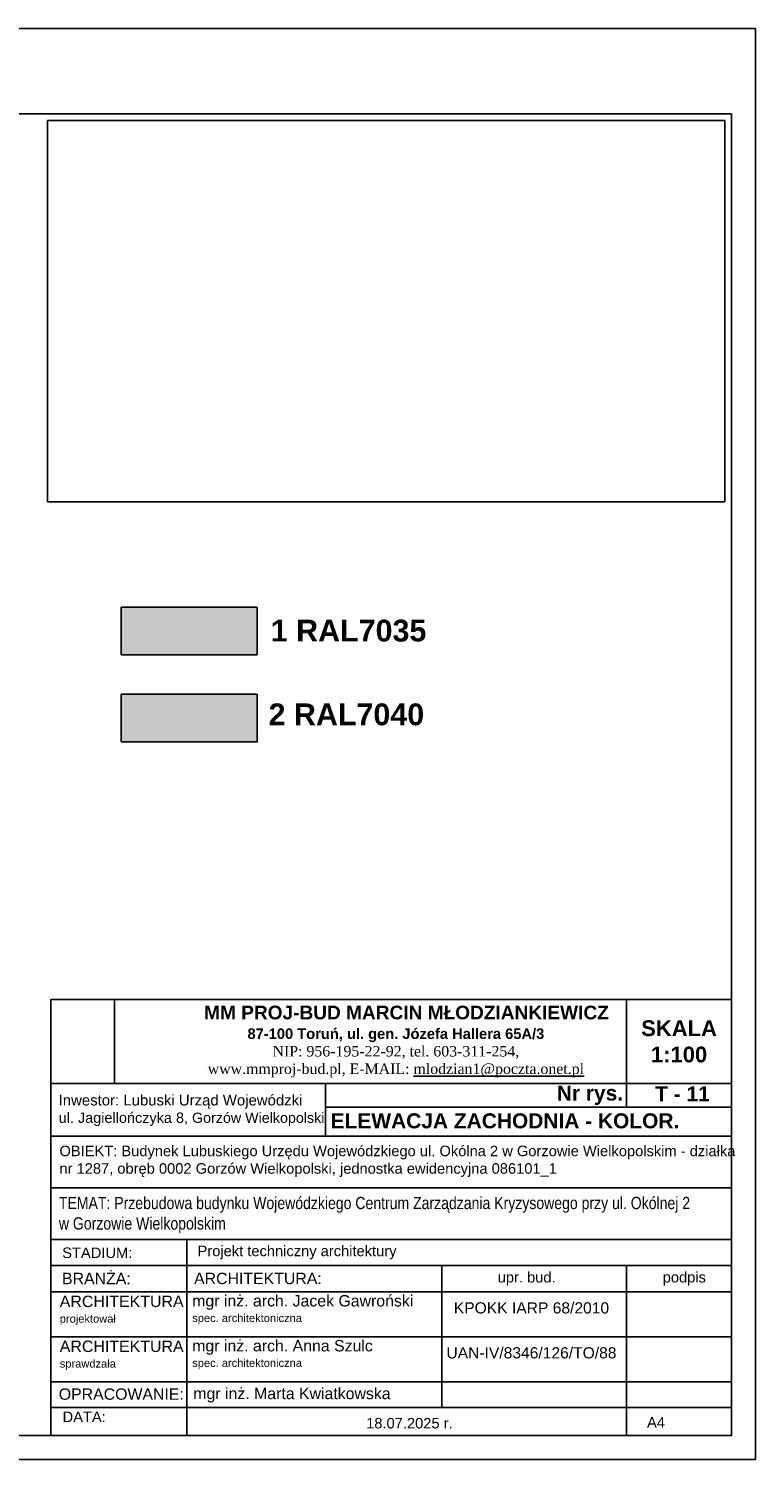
# Model space of a CAD drawing. Header units: millimetres. Extents: x 11979 to 37895, y 18730 to 47884.
# Tile 84 of 256: x 31388 to 32456, y 30499 to 32599. Entities that reach past the tile are written whole.
import ezdxf

# ---------------------------------------------------------------- set-up
doc = ezdxf.new("R2010")
doc.units = ezdxf.units.MM
doc.linetypes.add('DASHED', pattern=[19.05, 12.7, -6.35])
for name, color, linetype in [('-LI-WIDOK', 2, 'Continuous'), ('-RAMKA', 2, 'Continuous'), ('-WYMIAR', 8, 'Continuous'), ('0-RAMKA-1', 2, 'Continuous'), ('_PROJEKTOWANE', 5, 'Continuous'), ('KRESKOWANIE', 8, 'Continuous'), ('PATTERN_CLASS', 7, 'Continuous')]:
    doc.layers.add(name, color=color, linetype=linetype)
doc.layers.add('CIENKA - PRZERYWANA', color=1, linetype='DASHED', lineweight=18)
doc.styles.add('ARIAL', font='arial.ttf', dxfattribs={"height": 0.5})
picture_1 = doc.add_image_def('image2.jpg', size_in_pixel=(3264, 1836))
picture_2 = doc.add_image_def('image6.jpg', size_in_pixel=(2304, 3037))

# ---------------------------------------------------------------- blocks, each defined once
blk = doc.blocks.new('FRWERFRWFSDWR')
at = {"layer": '-RAMKA', "color": 8}
for p, q in [((7167.9, 12472.2), (10137.9, 12472.2)), ((10137.9, 12472.2), (10137.9, 10372.2)), ((7167.9, 10372.2), (10137.9, 10372.2))]:
    blk.add_line(p, q, dxfattribs=at)
at = {"layer": '-RAMKA', "color": 2}
for p, q in [((10102.9, 12347.2), (7202.9, 12347.2)), ((7202.9, 10407.2), (10102.9, 10407.2))]:
    blk.add_line(p, q, dxfattribs=at)
at = {"layer": '-RAMKA'}
blk.add_line((10102.9, 10407.2), (10102.9, 12347.2), dxfattribs=at)

msp = doc.modelspace()

# ---------------------------------------------------------------- hatches: boundary and pattern name
at = {"layer": '-LI-WIDOK', "true_color": 0xa9cbea}
h = msp.add_hatch(color=151, dxfattribs=at)
h.dxf.hatch_style = 1
h.paths.add_polyline_path([(30218.7, 31323.58), (30166.2, 31323.58), (30166.2, 31260.58), (30218.7, 31260.58)])
h.paths.add_polyline_path([(30218.7, 31390.58), (30166.2, 31390.58), (30166.2, 31327.58), (30218.7, 31327.58)])
h.paths.add_polyline_path([(30279.2, 31390.58), (30226.7, 31390.58), (30226.7, 31327.58), (30279.2, 31327.58)])
h.paths.add_polyline_path([(30279.2, 31323.58), (30226.7, 31323.58), (30226.7, 31260.58), (30279.2, 31260.58)])
h.paths.add_polyline_path([(31927.93, 31083.98), (32012.02, 31083.98), (32012.02, 31106.65), (31927.93, 31106.65)], flags=9)
h.paths.add_polyline_path([(31928.69, 31185.43), (32012.77, 31185.43), (32012.77, 31208.1), (31928.69, 31208.1)], flags=9)
h.paths.add_polyline_path([(30214.96, 30785.86), (30381.36, 30785.86), (30381.36, 30811.46), (30214.96, 30811.46)], flags=9)
h.paths.add_polyline_path([(31796.68, 30656.23), (31884.4, 30656.23), (31884.4, 30672.13), (31796.68, 30672.13)], flags=9)
h.paths.add_polyline_path([(31721.76, 30655.41), (31772.32, 30655.41), (31772.32, 30671.3), (31721.76, 30671.3)], flags=9)
h.paths.add_polyline_path([(31716.15, 30633.55), (31786.42, 30633.55), (31786.42, 30654.91), (31716.15, 30654.91)], flags=9)
h.paths.add_polyline_path([(32011.48, 30636.47), (32123.12, 30636.47), (32123.12, 30652.45), (32011.48, 30652.45)], flags=9)
h.paths.add_polyline_path([(31794.18, 30631.93), (31933.34, 30631.93), (31933.34, 30656.49), (31794.18, 30656.49)], flags=9)
h.paths.add_polyline_path([(30738.25, 31810.85), (30754.7, 31810.85), (30754.7, 31827.31), (30738.25, 31827.31)], flags=9)
h.paths.add_polyline_path([(30761.2, 31806.19), (30807.22, 31806.19), (30807.22, 31829.04), (30761.2, 31829.04)], flags=9)
h.paths.add_polyline_path([(30410.02, 32227.79), (30426.48, 32227.79), (30426.48, 32244.25), (30410.02, 32244.25)], flags=9)
h.paths.add_polyline_path([(30198.54, 32277.79), (30215, 32277.79), (30215, 32294.25), (30198.54, 32294.25)], flags=9)
h.paths.add_polyline_path([(30216.31, 32273.12), (30272.69, 32273.12), (30272.69, 32295.98), (30216.31, 32295.98)], flags=9)
h.paths.add_polyline_path([(31808.63, 30810.21), (32125.34, 30810.21), (32125.34, 30869.08), (31808.63, 30869.08)], flags=9)
h.paths.add_polyline_path([(31719.36, 30594.25), (31763.98, 30594.25), (31763.98, 30605.38), (31719.36, 30605.38)], flags=9)
h.paths.add_polyline_path([(31914.26, 30768.51), (32102.46, 30768.51), (32102.46, 30791.18), (31914.26, 30791.18)], flags=9)
h.paths.add_polyline_path([(31794.86, 30608.28), (31917.98, 30608.28), (31917.98, 30632.16), (31794.86, 30632.16)], flags=9)
h.paths.add_polyline_path([(31716.2, 30774.49), (31899.17, 30774.49), (31899.17, 30803.67), (31716.2, 30803.67)], flags=9)
h.paths.add_polyline_path([(31941.92, 30566.53), (32009.29, 30566.53), (32009.29, 30582.43), (31941.92, 30582.43)], flags=9)
h.paths.add_polyline_path([(32172.62, 30787.55), (32202.88, 30787.55), (32202.88, 30810.21), (32172.62, 30810.21)], flags=9)
h.paths.add_polyline_path([(32149.24, 30567.19), (32196.25, 30567.19), (32196.25, 30583.09), (32149.24, 30583.09)], flags=9)
h.paths.add_polyline_path([(31717.65, 30746.85), (32174.92, 30746.85), (32174.92, 30762.74), (31717.65, 30762.74)], flags=9)
h.paths.add_polyline_path([(31713.29, 30696.74), (32206.31, 30696.74), (32206.31, 30731.74), (31713.29, 30731.74)], flags=9)
h.paths.add_polyline_path([(31717.66, 30609.63), (31784.56, 30609.63), (31784.56, 30630.99), (31717.66, 30630.99)], flags=9)
h.paths.add_polyline_path([(32039.83, 30657.3), (32086.22, 30657.3), (32086.22, 30673.19), (32039.83, 30673.19)], flags=9)
h.paths.add_polyline_path([(32081.13, 30789.09), (32135.32, 30789.09), (32135.32, 30811.76), (32081.13, 30811.76)], flags=9)
h.paths.add_polyline_path([(31795.91, 30675.51), (31893.18, 30675.51), (31893.18, 30691.4), (31795.91, 30691.4)], flags=9)
h.paths.add_polyline_path([(32160.75, 30657.3), (32196.36, 30657.3), (32196.36, 30673.19), (32160.75, 30673.19)], flags=9)
h.paths.add_polyline_path([(31792.82, 30591.94), (31907.88, 30591.94), (31907.88, 30606.25), (31792.82, 30606.25)], flags=9)
h.paths.add_polyline_path([(31065.13, 31255.89), (31109.93, 31255.89), (31109.93, 31278.75), (31065.13, 31278.75)], flags=9)
h.paths.add_polyline_path([(31041.57, 31260.56), (31058.03, 31260.56), (31058.03, 31277.02), (31041.57, 31277.02)], flags=9)
h.paths.add_polyline_path([(32012.39, 30612.3), (32115, 30612.3), (32115, 30628.27), (32012.39, 30628.27)], flags=9)
h.paths.add_polyline_path([(31719.37, 30675.28), (31774.72, 30675.28), (31774.72, 30691.18), (31719.37, 30691.18)], flags=9)
h.paths.add_polyline_path([(31719.32, 30571.19), (31754.91, 30571.19), (31754.91, 30587.09), (31719.32, 30587.09)], flags=9)
h.paths.add_polyline_path([(32143.85, 30816.7), (32205.31, 30816.7), (32205.31, 30859.88), (32143.85, 30859.88)], flags=9)
h.paths.add_polyline_path([(30427.79, 32223.12), (30484.18, 32223.12), (30484.18, 32245.98), (30427.79, 32245.98)], flags=9)
h.paths.add_polyline_path([(31718.9, 30724.59), (31762.27, 30724.59), (31762.27, 30740.49), (31718.9, 30740.49)], flags=9)
at = {"layer": '-LI-WIDOK', "true_color": 0xd7d6d5}
h = msp.add_hatch(color=254, dxfattribs=at)
h.dxf.hatch_style = 1
h.paths.add_polyline_path([(31724.11, 31680), (31724.11, 31750), (31524.11, 31750), (31524.11, 31740), (31524.11, 31680)])
at = {"layer": 'CIENKA - PRZERYWANA', "true_color": 0xafadac}
h = msp.add_hatch(color=253, dxfattribs=at)
h.dxf.hatch_style = 1
h.paths.add_polyline_path([(31724.11, 31552.19), (31724.11, 31622.19), (31524.11, 31622.19), (31524.11, 31612.19), (31524.11, 31552.19)])

# ---------------------------------------------------------------- linework, layer by layer
at = {"layer": '-LI-WIDOK', "color": 244, "true_color": 0x991b1e}
for p, q in [((31524.11, 31750), (31524.11, 31740)), ((31724.11, 31750), (31524.11, 31750)), ((31524.11, 31740), (31524.11, 31680)), ((31724.11, 31680), (31724.11, 31750)), ((31524.11, 31680), (31724.11, 31680)), ((31524.11, 31622.19), (31524.11, 31612.19)), ((31724.11, 31622.19), (31524.11, 31622.19)), ((31524.11, 31612.19), (31524.11, 31552.19)), ((31724.11, 31552.19), (31724.11, 31622.19)), ((31524.11, 31552.19), (31724.11, 31552.19))]:
    msp.add_line(p, q, dxfattribs=at)
at = {"layer": 'PATTERN_CLASS'}
for p, q in [((32266.49, 31173.88), (32266.49, 31016.3)), ((31420.63, 31050.85), (32420.77, 31050.85)), ((31824.42, 31050.85), (31824.42, 30973.71)), ((31824.42, 31016.3), (32420.77, 31016.3)), ((31420.63, 30973.71), (32420.77, 30973.71)), ((31420.63, 30897.88), (32420.77, 30897.88)), ((31420.63, 30822.06), (32420.77, 30822.06)), ((31620.69, 30822.06), (31620.69, 30534.17)), ((31420.63, 30783.49), (32420.77, 30783.49)), ((31994.98, 30783.49), (31994.98, 30575.35)), ((32266.49, 30783.49), (32266.49, 30534.17)), ((31420.63, 30744.92), (32420.77, 30744.92)), ((31420.63, 30744.92), (32420.77, 30744.92)), ((31420.63, 30744.92), (32420.77, 30744.92)), ((31420.63, 30678.96), (32420.77, 30678.96)), ((31420.63, 30678.96), (32420.77, 30678.96)), ((31420.63, 30613.01), (32420.77, 30613.01)), ((31420.63, 30613.01), (32420.77, 30613.01)), ((31420.63, 30575.35), (32420.77, 30575.35)), ((31420.63, 30534.17), (32420.77, 30534.17)), ((31420.63, 30534.15), (32420.77, 30534.15))]:
    msp.add_line(p, q, dxfattribs=at)
msp.add_lwpolyline([(31420.63, 30534.18), (32420.77, 30534.18), (32420.77, 31174.14), (31420.63, 31174.14)], close=True, dxfattribs=at)

# ---------------------------------------------------------------- block references
at = {"layer": '_PROJEKTOWANE'}
msp.add_blockref('FRWERFRWFSDWR', (22317.89, 20126.92), dxfattribs=at)

# ---------------------------------------------------------------- texts
at = {"layer": '0-RAMKA-1', "style": 'ARIAL'}
for s, insert, char_height, width, attachment_point in [('{\\fArial|b1|i0|c238|p34;1 RAL7035}', (31743.84, 31715.34), 32, 706.6629, 4), ('{\\fArial|b1|i0|c238|p34;2 RAL7040}', (31740.67, 31592.43), 32, 706.6629, 4), ('{\\fArial|b1|i0|c238|p34;\\H1.3x;    \\C170;MM PROJ-BUD MARCIN MŁODZIANKIEWICZ\\H0.7692x; \\C256;\\P87-100 Toruń, ul. gen. Józefa Hallera 65A/3\\P\\fTimes New Roman|b0|i0|c238|p18;NIP: 956-195-22-92, tel. 603-311-254,\\P\\C170;www.mmproj-bud.pl, E-MAIL: \\Lmlodzian1@poczta.onet.pl}', (31927.65, 31112.43), 15.4281, 677.6793, 5), ('{\\fArial|b1|i0|c238|p34;Nr rys. }', (32163.99, 31033.57), 22, 590.5642, 4), ('\\fArial|b1|i0|c238|p34;T - 11', (32308.44, 31035.62), 22, 590.5642, 4), ('\\fArial|b1|i0|c238|p34;ELEWACJA ZACHODNIA - KOLOR.', (31831.86, 30995.92), 22, 706.6629, 4), ('OBIEKT: Budynek Lubuskiego Urzędu Wojewódzkiego ul. Okólna 2 w Gorzowie Wielkopolskim - działka nr 1287, obręb 0002 Gorzów Wielkopolski, jednostka ewidencyjna 086101_1', (31433.43, 30936.66), 15.42807, 990.7889, 4), ('{\\fArial Narrow|b0|i0|c238|p34;\\H1.166738x;TEMAT: Przebudowa budynku Wojewódzkiego Centrum Zarządzania Kryzysowego przy ul. Okólnej 2 w Gorzowie Wielkopolskim}', (31432.65, 30857.78), 15.42807, 932.4839, 4), ('{\\fArial|b0|i0|c238|p34;STADIUM:}', (31437.51, 30802.31), 15.4281, 165.1553, 4), ('Projekt techniczny architektury', (31636.33, 30802.77), 15.4281, 729.6726, 4), ('{\\fArial|b0|i0|c238|p34;BRANŻA:}', (31437.29, 30764.65), 16.6667, 178.4144, 4), ('ARCHITEKTURA:', (31631.23, 30764.65), 16.6667, 454.919, 4), ('{\\fArial|b0|i0|c238|p34;upr. bud.}', (32119.75, 30764.2), 15.4281, 138.8526, 5), ('{\\fArial|b0|i0|c238|p34;podpis}', (32351.34, 30764.2), 15.4281, 138.8526, 5), ('{\\fArial|b0|i0|c238|p34;mgr inż. arch. Jacek Gawroński\\P\\H0.7x;spec. architektoniczna}', (31628.51, 30718.79), 16.6667, 335.8406, 4), ('ARCHITEKTURA\\P\\H0.69651x;projektował', (31433.92, 30717.9), 16.7501, 179.3065, 4), ('{\\fArial|b0|i0|c238|p34;KPOKK IARP 68/2010}', (32126.83, 30721.4), 16.415, 228.982, 5), ('ARCHITEKTURA\\P{\\H0.69651x;sprawdzała}', (31433.92, 30651.95), 16.7501, 179.3065, 4), ('mgr inż. arch. Anna Szulc\\P\\H0.7x;spec. architektoniczna', (31628.51, 30652.84), 16.6667, 335.8406, 4), ('\\A1;UAN-IV/8346/126/TO/88', (32126.83, 30655.44), 16.415, 228.982, 5), ('OPRACOWANIE:', (31432.49, 30594.86), 16.6667, 178.4144, 4), ('mgr inż. Marta Kwiatkowska', (31630.1, 30593.37), 16.6667, 335.8406, 4), ('{\\fArial|b0|i0|c238|p34;DATA:}', (31438.1, 30561.57), 15.4281, 165.1553, 4), ('18.07.2025 r.', (31883.99, 30552.15), 15.4281, 245.7591, 4), ('A4', (32296.56, 30553.46), 15.428, 154.2807, 4)]:
    msp.add_mtext(s, dxfattribs=dict(at, insert=insert, char_height=char_height, width=width, attachment_point=attachment_point))
at = {"layer": '0-RAMKA-1', "insert": (31432.31, 31011.41), "char_height": 15.6873, "width": 517.1718, "attachment_point": 4, "line_spacing_factor": 0.996, "style": 'ARIAL'}
msp.add_mtext('\\pxt24.218372;Inwestor: Lubuski Urząd Wojewódzki\\P{\\H0.968939x;ul. Jagiellończyka 8, \\H0.986842x;Gorzów Wielkopolski}', dxfattribs=at)
at = {"layer": 'KRESKOWANIE', "insert": (32343.63, 31112.56), "char_height": 23.1421, "width": 154.2807, "attachment_point": 5, "style": 'ARIAL'}
msp.add_mtext('\\fArial|b1|i0|c238|p34;SKALA\\P1:100', dxfattribs=at)

# ---------------------------------------------------------------- pictures from other files: only their frames are drawn
at = {"layer": '-LI-WIDOK'}
image = msp.add_image(picture_1, insert=(31415.89, 31904.53), size_in_units=(994.88, 559.62), dxfattribs=at)
image.dxf.flags = 7
at = {"layer": '-WYMIAR'}
image = msp.add_image(picture_2, insert=(31420.63, 31051.05), size_in_units=(93.48, 123.22), dxfattribs=at)
image.dxf.flags = 7
image = msp.add_image(picture_2, insert=(31420.63, 31050.85), size_in_units=(0.157, 0.207), dxfattribs=at)
image.dxf.flags = 7

doc.saveas('drawing.dxf')
